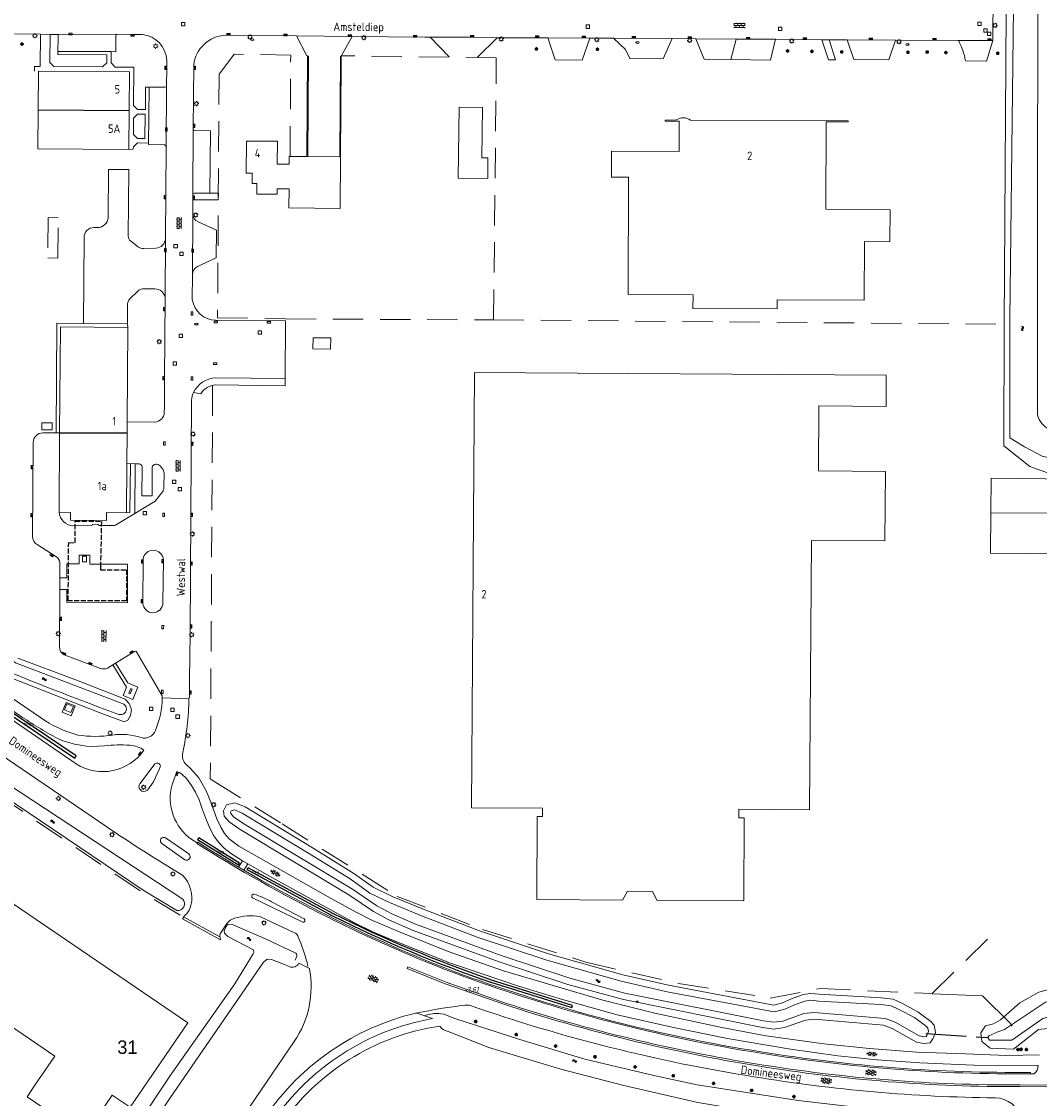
# Model space of a CAD drawing. Extents: x 168769 to 512904, y 516715 to 1559940.
# Tile 19 of 186: x 170660 to 170962, y 518051 to 518370. Entities that reach past the tile are written whole.
import ezdxf
from ezdxf.enums import TextEntityAlignment as Align

# ---------------------------------------------------------------- set-up
doc = ezdxf.new("R2010")
doc.units = 0
doc.header["$MEASUREMENT"] = 0
for name, pattern in [('ACAD_ISO02W100', [15, 12, -3]), ('DOT', [0.25, 0, -0.25]), ('LP', [14, 9, -5]), ('OVERBOUW', [2, 1.5, -0.5])]:
    doc.linetypes.add(name, pattern=pattern)
doc.layers.get('0').update_dxf_attribs({"linetype": 'CONTINUOUS'})
for name, color, linetype, lineweight in [('B01_HOOFDGEBOUW', 10, 'CONTINUOUS', 0), ('B02_bijgebouw', 12, 'CONTINUOUS', 0), ('B07_scheidingsmuur', 14, 'CONTINUOUS', 25), ('B51_Luifel', 7, 'OVERBOUW', 25), ('H01_HOOGTEPUNT', 7, 'CONTINUOUS', 18), ('Q21_LANTAARNPAAL', 7, 'CONTINUOUS', 18), ('Q23_kolk', 7, 'CONTINUOUS', 18), ('Q26_BOOM', 7, 'CONTINUOUS', 18), ('Q28_rioolput', 7, 'CONTINUOUS', 18), ('Q92_BRANDKRAAN', 7, 'CONTINUOUS', 0), ('Q96_STRAATKOLK', 7, 'CONTINUOUS', 0), ('Q97_TROTTOIRKOLK', 7, 'CONTINUOUS', 0), ('S01_symb_gesloten_verh', 7, 'CONTINUOUS', 0), ('S02_symb_open_verh', 7, 'CONTINUOUS', 13), ('T01_Muur', 10, 'CONTINUOUS', 0), ('T02_RASTER', 34, 'CONTINUOUS', 0), ('T03_HEK', 34, 'CONTINUOUS', 0), ('T09_INSTEEKSLOOT', 72, 'CONTINUOUS', 0), ('V00_kant_verharding', 252, 'CONTINUOUS', 0), ('V03_kant_tegel_verh', 254, 'CONTINUOUS', 13), ('V06_kant_onverhard', 254, 'CONTINUOUS', 13), ('V53_FUNCTIESCHEIDING', 7, 'DOT', 0), ('W00_KANT_WATER', 140, 'CONTINUOUS', 0)]:
    doc.layers.add(name, color=color, linetype=linetype, lineweight=lineweight)
for name, color, linetype in [('S04_Talud', 7, 'CONTINUOUS'), ('S05_Water', 132, 'CONTINUOUS'), ('T10_cultuurscheiding', 3, 'CONTINUOUS'), ('W51_DUIKER', 4, 'ACAD_ISO02W100'), ('Z02_Huisnummer', 253, 'CONTINUOUS'), ('Z05_Cultuuraand', 7, 'CONTINUOUS'), ('Z06_STRAATNAAM', 7, 'CONTINUOUS')]:
    doc.layers.add(name, color=color, linetype=linetype)
doc.styles.add('ISOCP', font='isocp.shx', dxfattribs={"height": 1.8})
doc.styles.get("Standard").update_dxf_attribs({"font": 'ISOB.SHX'})
doc.styles.add('STYLE-WORKING', font='WORKING.shx')

# ---------------------------------------------------------------- blocks, each defined once
blk = doc.blocks.new('Q21')
at = {"color": 0}
for points in [[(-1.5, 0), (-1, 0)], [(-1.06, 1.06), (-0.71, 0.71)], [(0, 1.5), (0, 1)], [(1.06, 1.06), (0.71, 0.71)], [(1.5, 0), (1, 0)], [(-1.06, -1.06), (-0.71, -0.71)], [(0, -1.5), (0, -1)], [(1.06, -1.06), (0.71, -0.71)]]:
    blk.add_lwpolyline(points, dxfattribs=at)
blk.add_circle((0, 0), 1, dxfattribs=at)
blk = doc.blocks.new('Q28')
at = {"color": 0}
blk.add_lwpolyline([(1, 1), (1, -1), (-1, -1), (-1, 1)], close=True, dxfattribs=at)
blk = doc.blocks.new('Q96')
for p, q in [((-1, 0.88), (1, 0.88)), ((-1, 0.75), (1, 0.75)), ((-1, 0.63), (1, 0.63)), ((-1, 0.5), (1, 0.5)), ((-1, 0.38), (1, 0.38)), ((-1, 0.25), (1, 0.25)), ((-1, 0.12), (1, 0.12))]:
    blk.add_line(p, q)
at = {"color": 0}
blk.add_lwpolyline([(1, 1), (1, 0), (-1, 0), (-1, 1), (1, 1)], dxfattribs=at)
blk = doc.blocks.new('Q97')
blk.add_hatch(color=256).paths.add_polyline_path([(-1, 1), (-1, 0), (1, 1)])
blk.add_line((1, 1), (-1, 0))
at = {"color": 0}
for points in [[(-1, 0), (-1, 1), (1, 1), (1, 0), (-1, 0)], [(0, 0.8), (0, 1)]]:
    blk.add_lwpolyline(points, dxfattribs=at)
blk = doc.blocks.new('Q92')
at = {"color": 0}
blk.add_ellipse((0, 0), major_axis=(-0.991, 0), ratio=0.499983, start_param=1.570796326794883, end_param=7.853981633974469, dxfattribs=at)
blk = doc.blocks.new('Q26')
at = {"color": 0}
for p, q in [((-1, 0), (1, 0)), ((-0.7, 0.7), (0.7, -0.7)), ((0.7, 0.7), (-0.7, -0.7)), ((0, 1), (0, -1))]:
    blk.add_line(p, q, dxfattribs=at)
blk = doc.blocks.new('S05')
at = {"color": 0}
for p, q in [((0.08, 0.3), (0.38, 0.59)), ((0.11, -0.19), (0.41, 0.09)), ((0.38, 0.59), (0.68, 0.71)), ((0.41, 0.09), (0.71, 0.21)), ((0.68, 0.71), (1.01, 0.62)), ((0.71, 0.21), (1.02, 0.12)), ((1.01, 0.62), (1.33, 0.37)), ((1.02, 0.12), (1.36, -0.12)), ((1.33, 0.37), (1.66, 0.13)), ((1.66, 0.13), (1.97, 0.04)), ((1.97, 0.04), (2.28, 0.16)), ((2.28, 0.16), (2.58, 0.44)), ((1.36, -0.12), (1.68, -0.37)), ((1.68, -0.37), (2, -0.46)), ((2, -0.46), (2.31, -0.33)), ((2.31, -0.33), (2.61, -0.05))]:
    blk.add_line(p, q, dxfattribs=at)
blk = doc.blocks.new('S016')
at = {"color": 0, "linetype": 'Continuous'}
for points in [[(0.01, -0.38), (2.65, 1.15)], [(2.65, -1.15), (0.01, 0.38)], [(5.07, -1.15), (1.09, 1.15)], [(1.09, -1.15), (5.07, 1.15)], [(6.16, -0.38), (3.51, 1.15)], [(3.51, -1.15), (6.16, 0.37)]]:
    blk.add_lwpolyline(points, dxfattribs=at)
blk = doc.blocks.new('S014')
at = {"color": 0}
for p, q in [((0, -0.75), (4.2, 1.67)), ((0, 0.65), (1.78, 1.67)), ((5.07, -1.52), (0, 1.4)), ((2.64, -1.52), (0, 0)), ((1.08, -1.52), (6.15, 1.4)), ((6.15, -0.75), (1.95, 1.67)), ((3.51, -1.52), (6.15, 0)), ((6.15, 0.65), (4.37, 1.67))]:
    blk.add_line(p, q, dxfattribs=at)
blk = doc.blocks.new('S024')
at = {"color": 0}
for p, q in [((0, 1.2), (6.7, 1.2)), ((0, 0), (6.7, 0)), ((0.2, 1.2), (0.2, 0)), ((1.25, 1.5), (1.25, 1.2)), ((1.25, 0), (1.25, -1.2)), ((2.3, 1.2), (2.3, 0)), ((3.35, 1.5), (3.35, 1.2)), ((3.35, 0), (3.35, -1.2)), ((4.4, 1.2), (4.4, 0)), ((5.45, 1.5), (5.45, 1.2)), ((5.45, 0), (5.45, -1.2)), ((6.5, 1.2), (6.5, 0)), ((0, -1.2), (6.7, -1.2)), ((0.2, -1.2), (0.2, -1.5)), ((2.3, -1.2), (2.3, -1.5)), ((4.4, -1.2), (4.4, -1.5)), ((6.5, -1.2), (6.5, -1.5))]:
    blk.add_line(p, q, dxfattribs=at)
blk = doc.blocks.new('Q93')
at = {"color": 0}
blk.add_lwpolyline([(0.99, -0.5), (-0.99, -0.5), (-0.99, 0.5), (0.99, 0.5), (0.99, -0.5)], dxfattribs=at)
blk = doc.blocks.new('Q23')
at = {"color": 0}
blk.add_lwpolyline([(0.99, -0.5), (-0.99, -0.5), (-0.99, 0.5), (0.99, 0.5), (0.99, -0.5)], dxfattribs=at)
blk = doc.blocks.new('S04')
at = {"color": 0}
for p, q in [((0, 0.5), (0.5, 0.5)), ((0, 0.25), (1, 0.25)), ((0, 0), (0.5, 0)), ((0, -0.25), (1, -0.25)), ((0, -0.5), (0.5, -0.5))]:
    blk.add_line(p, q, dxfattribs=at)

msp = doc.modelspace()

# ---------------------------------------------------------------- linework, layer by layer
at = {"layer": 'B01_HOOFDGEBOUW'}
for points in [[(170692.41, 518355.48), (170665.42, 518355.66), (170665.33, 518344.15)], [(170692.32, 518343.97), (170692.41, 518355.48)], [(170665.33, 518344.15), (170665.24, 518332.63), (170692.23, 518332.45), (170692.32, 518343.97)], [(170790.16, 518344.94), (170797.07, 518344.86), (170796.89, 518329.95), (170798.73, 518329.93), (170798.66, 518323.81), (170789.92, 518323.91), (170790.16, 518344.94)], [(170755, 518330.21), (170754.89, 518314.94), (170739.67, 518315.07), (170739.72, 518320.73), (170736.18, 518320.77), (170736.16, 518319.11), (170730.16, 518319.17), (170730.19, 518322.3), (170728.74, 518322.31), (170728.76, 518325.36), (170726.99, 518325.38), (170727.08, 518334.89)], [(170727.08, 518334.89), (170736.26, 518334.83), (170736.21, 518328.05), (170739.76, 518328.03), (170739.78, 518330.32), (170745.02, 518330.28)], [(170745.02, 518330.28), (170745.27, 518330.28)], [(170745.27, 518330.28), (170754.76, 518330.21)], [(170754.76, 518330.21), (170755, 518330.21)], [(170671.92, 518279.81), (170671.67, 518248.31)], [(170671.92, 518279.81), (170691.94, 518279.64)], [(170691.94, 518279.64), (170691.72, 518251.59)], [(170916.82, 518256.19), (170916.9, 518265.42), (170794.79, 518266.24), (170793.81, 518137.13), (170814.96, 518137), (170814.94, 518134.51), (170813.32, 518134.52), (170813.19, 518109.91), (170838.64, 518109.72), (170840.11, 518112.35), (170847.51, 518112.27), (170848.95, 518109.63), (170874.48, 518109.5), (170874.62, 518109.61), (170874.74, 518134.08), (170873.12, 518134.09), (170873.14, 518136.64), (170894.16, 518136.5), (170894.75, 518216.37), (170916.47, 518216.33), (170916.65, 518236.91), (170896.75, 518237.05), (170896.92, 518256.33), (170916.82, 518256.19)], [(170691.72, 518251.59), (170691.69, 518248.31)], [(170671.67, 518248.31), (170671.48, 518224.78)], [(170691.69, 518248.31), (170691.62, 518239.17)], [(170691.62, 518239.17), (170691.51, 518224.63)], [(170691.51, 518224.63), (170685.61, 518224.67), (170685.59, 518222.37), (170674.87, 518222.46), (170674.88, 518224.75), (170671.48, 518224.78)]]:
    msp.add_lwpolyline(points, dxfattribs=at)
msp.add_lwpolyline([(170905.61, 518340.61), (170899.08, 518340.64), (170898.96, 518314.66), (170918.04, 518314.55), (170917.98, 518305.04), (170910.43, 518305.09), (170910.35, 518287.66), (170884.52, 518287.77), (170884.52, 518285.17), (170859.55, 518285.28), (170859.57, 518289.3), (170840.32, 518289.38), (170840.47, 518324.2), (170835.37, 518324.22), (170835.4, 518331.87), (170855.46, 518331.79), (170855.5, 518340.82), (170851.34, 518340.83), (170851.34, 518341.15), (170854.56, 518341.16, -0.311883), (170858.81, 518341.14), (170905.61, 518340.93), (170905.61, 518340.61)], format="xyb", dxfattribs=at)
msp.add_lwpolyline([(170675.01, 518165.35), (170673.11, 518166.14), (170673.82, 518167.89), (170675.73, 518167.11)], close=True, dxfattribs=at)
at = {"layer": 'B01_HOOFDGEBOUW', "linetype": 'Continuous', "flags": 128}
msp.add_lwpolyline([(170640.11, 518120.66), (170709.71, 518073.28), (170692.58, 518048.23), (170687.28, 518051.83), (170679.07, 518039.76), (170662, 518051.38), (170664.31, 518054.77), (170670.22, 518063.45), (170664.92, 518067.05), (170633.33, 518088.56), (170625.84, 518099.71)], dxfattribs=at)
at = {"layer": 'B02_bijgebouw'}
for points in [[(170752.05, 518273.2), (170746.8, 518273.24), (170746.83, 518276.56), (170752.08, 518276.52), (170752.05, 518273.2)], [(170983.95, 518224.37), (170947.93, 518224.63), (170947.83, 518212.62), (170983.84, 518212.36), (170983.95, 518224.37)]]:
    msp.add_lwpolyline(points, close=True, dxfattribs=at)
msp.add_lwpolyline([(170692.18, 518171.09), (170692.77, 518172.51), (170693.18, 518172.33), (170692.6, 518170.92), (170692.18, 518171.09)], dxfattribs=at)
at = {"layer": 'B07_scheidingsmuur'}
for points in [[(170665.33, 518344.15), (170692.32, 518343.97)], [(170671.67, 518248.31), (170691.69, 518248.31)]]:
    msp.add_lwpolyline(points, dxfattribs=at)
at = {"layer": 'B51_Luifel'}
msp.add_lwpolyline([(170683.78, 518207.71), (170691.53, 518207.74), (170691.48, 518198.45), (170674.21, 518198.53), (170674.35, 518215.76), (170676.25, 518215.75), (170676.27, 518219.75), (170676.28, 518222.15), (170684.06, 518222.08), (170683.8, 518208.71)], close=True, dxfattribs=at)
at = {"layer": 'T01_Muur'}
for points in [[(170745.02, 518330.28), (170745.19, 518360.15), (170745.45, 518360.14), (170745.27, 518330.28)], [(170754.76, 518330.21), (170754.94, 518360.11), (170755.19, 518360.1), (170755, 518330.21)]]:
    msp.add_lwpolyline(points, dxfattribs=at)
at = {"layer": 'T02_RASTER'}
msp.add_lwpolyline([(170930.54, 518081.93), (170945.41, 518081.3), (170953.77, 518073.13), (170954.26, 518072.29)], dxfattribs=at)
at = {"layer": 'T03_HEK', "linetype": 'LP'}
for p, q in [((170737.69, 518132.29), (170771.77, 518110.82)), ((170771.77, 518110.82), (170797.1, 518100.98)), ((170797.1, 518100.98), (170827.79, 518091.27)), ((170930.5, 518081.98), (170948.58, 518099.77)), ((170827.79, 518091.27), (170855.23, 518084.99)), ((170855.23, 518084.99), (170882.47, 518080.65)), ((170882.47, 518080.65), (170897.31, 518083.45)), ((170897.31, 518083.45), (170930.5, 518081.98))]:
    msp.add_line(p, q, dxfattribs=at)
for points in [[(170723.5, 518360.83), (170718.98, 518354.79), (170718.52, 518282.48), (170738.72, 518282.13)], [(170740.06, 518330.36), (170740.21, 518360.42), (170723.48, 518360.68)], [(170800.42, 518281.87), (170801.2, 518359.56), (170755.22, 518360.24), (170755, 518330.21)], [(170668.27, 518312.19), (170668.18, 518300.22), (170671.13, 518300.2), (170671.23, 518312.17), (170668.27, 518312.19)], [(170738.72, 518282.13), (170800.42, 518281.87)], [(170800.42, 518281.87), (170949.91, 518280.56)], [(170717.05, 518262.42), (170716.37, 518145.72), (170717.66, 518144.79), (170737.69, 518132.29)], [(170666.38, 518251.29), (170666.37, 518249.26), (170669.44, 518249.23), (170669.45, 518251.26), (170666.38, 518251.29)], [(170707.45, 518105.25), (170695.51, 518112.46), (170631.85, 518155.45)]]:
    msp.add_lwpolyline(points, dxfattribs=at)
at = {"layer": 'T09_INSTEEKSLOOT'}
for points in [[(170952.78, 518420.07), (170951.83, 518280.51)], [(170951.73, 518244.5), (170951.83, 518280.51)], [(170946.32, 518072.42), (170948.74, 518072.95), (170950.79, 518074.19), (170956.51, 518079.25), (170962.18, 518082.39), (170968.6, 518084.13), (170975.78, 518084.86), (171038.04, 518083.73), (171040.07, 518084.45), (171040.93, 518085.59), (171041.06, 518123.43), (171040.55, 518126.12), (171033.75, 518135.18), (171031.34, 518139.92), (171030.28, 518145.62), (171028.86, 518172.86), (171028.76, 518230.24), (171027.95, 518233.16), (171026.6, 518234.66), (171025.16, 518235.25), (170965.28, 518236.27), (170959.47, 518238.39), (170951.73, 518244.5)], [(170653.79, 518176.97), (170683.4, 518165.33), (170690.82, 518162.63), (170691.85, 518163.08), (170692.65, 518164.43), (170693.01, 518166.29), (170692.29, 518167.99), (170691.14, 518169.3), (170676.19, 518175.12), (170659.31, 518181.45)], [(170708.17, 518110.02), (170634.1, 518158.6)], [(170632.06, 518156.09), (170696.43, 518112.64)], [(170888.74, 518080.43), (170886.1, 518079.22), (170883.58, 518078.56), (170852.28, 518084.46), (170838.75, 518087.57), (170816.74, 518093.81), (170796.18, 518100.58), (170779.8, 518106.87), (170770.34, 518110.82), (170764.69, 518113.53), (170758.98, 518117.64), (170746.89, 518125.14), (170726.69, 518137.34), (170723.66, 518138.56), (170721.2, 518137.93), (170720.32, 518136.19), (170720.49, 518134.6), (170721.93, 518132.88), (170725.26, 518130.69), (170757.42, 518111.28), (170764.77, 518106.31), (170769.37, 518103.81), (170776.5, 518100.69), (170802.04, 518091.39), (170822.42, 518084.65), (170838.9, 518080.17), (170880.15, 518071.92), (170883.59, 518071.44), (170886.74, 518071.88), (170892.91, 518074.08), (170895.57, 518074.38), (170916.11, 518072.62), (170918.68, 518071.64), (170925.89, 518067.57), (170927.92, 518067.14), (170929.91, 518067.4), (170930.72, 518068.58), (170931.46, 518070.46), (170931.15, 518072.55), (170930.15, 518073.67), (170926.31, 518076.55), (170921.54, 518079.08), (170918.92, 518080.29), (170915.42, 518080.72), (170897.02, 518081.75), (170894.43, 518082.03), (170892.29, 518081.7), (170888.74, 518080.43)], [(170696.43, 518112.64), (170706.46, 518106.65)], [(170741.75, 518093.92), (170732.96, 518098.07), (170722.64, 518102.57), (170721.43, 518102.42), (170720.89, 518101.62), (170720.45, 518100.53), (170720.58, 518099.87), (170721.54, 518098.91), (170729.18, 518094.93), (170729.24, 518094.12), (170729.09, 518093.79)], [(170742.02, 518093.09), (170741.5, 518091.86)], [(170785.62, 518075.91), (170784.79, 518076.01)], [(170956.21, 518043.14), (170956.21, 518044.13), (170955.95, 518045.01), (170954.97, 518046.07), (170954.15, 518046.4), (170952.96, 518046.06), (170951.97, 518044.94), (170949.61, 518044.91), (170922.65, 518046.85), (170907.01, 518048.39), (170890.77, 518050.26), (170860.79, 518054.92), (170847.95, 518057.71), (170827.47, 518062.55), (170808.18, 518068.36), (170788.95, 518074.58), (170785.62, 518075.91)], [(170946.32, 518072.42), (170944.95, 518070.37), (170945.2, 518067.74), (170947.73, 518065.73), (170954.65, 518065.45), (170962.1, 518071.29), (170966.75, 518071.77)]]:
    msp.add_lwpolyline(points, dxfattribs=at)
for points in [[(170706.46, 518106.65, 0.721448), (170708.17, 518110.02)], [(170742.02, 518093.09, 0.310909), (170741.75, 518093.92)], [(170784.79, 518076.01, 0.111792), (170779.8, 518075.4, 0.111792)]]:
    msp.add_lwpolyline(points, format="xyb", dxfattribs=at)
at = {"layer": 'T10_cultuurscheiding'}
for points in [[(170676.59, 518152.5), (170646.96, 518172.4), (170646.5, 518171.77), (170676.13, 518151.86), (170676.59, 518152.5)], [(170724.69, 518120.16), (170725.03, 518120.71), (170712.95, 518128.22), (170712.61, 518127.66), (170724.69, 518120.16)]]:
    msp.add_lwpolyline(points, dxfattribs=at)
msp.add_lwpolyline([(170823.66, 518077.84), (170823.86, 518078.45), (170799.83, 518085.96, -0.032205), (170752.95, 518105.61), (170727.62, 518119.3), (170727.24, 518118.77), (170727.81, 518118.46), (170752.65, 518105.03, 0.032218), (170799.63, 518085.34), (170823.03, 518078.03)], format="xyb", close=True, dxfattribs=at)
at = {"layer": 'T10_cultuurscheiding', "linetype": 'Continuous', "lineweight": 0, "flags": 128}
msp.add_lwpolyline([(170742.67, 518091), (170745.77, 518089.45)], dxfattribs=at)
at = {"layer": 'V00_kant_verharding'}
for points in [[(170948.56, 518364.72), (170949.23, 518462.57)], [(170592.66, 518367.24), (170607.68, 518367.14), (170626.83, 518366.99), (170658.12, 518366.7), (170666, 518366.59)], [(170664.16, 518355.63), (170664.16, 518357.08), (170665.88, 518357.06), (170666, 518366.59)], [(170666, 518366.59), (170668.86, 518366.55)], [(170671.2, 518366.5), (170671.18, 518360.56), (170685.62, 518360.47), (170685.62, 518358.07), (170684.4, 518356.89), (170669.9, 518357.01), (170668.76, 518358.24), (170668.86, 518366.55)], [(170668.86, 518366.55), (170671.2, 518366.5)], [(170671.2, 518366.5), (170688.76, 518366.59)], [(170688.29, 518366.14), (170688.29, 518361.43)], [(170696.2, 518366.52), (170693.31, 518366.55), (170688.76, 518366.59)], [(170720.83, 518366.31), (170741.94, 518366.09), (170758.4, 518365.93), (170779.99, 518365.71)], [(170741.94, 518366.09), (170744.99, 518360.15)], [(170758.4, 518365.93), (170755.19, 518360.1)], [(170779.99, 518365.71), (170781.59, 518365.69)], [(170781.59, 518365.69), (170794.07, 518365.75), (170801.48, 518365.5)], [(170781.59, 518365.69), (170787.21, 518359.91)], [(170795.68, 518359.85), (170801.48, 518365.5)], [(170801.48, 518365.5), (170816.45, 518365.58)], [(170818.64, 518358.96), (170816.45, 518365.58)], [(170816.45, 518365.58), (170828.94, 518365.47)], [(170828.94, 518365.47), (170826.65, 518358.89)], [(170835.96, 518365.39), (170828.94, 518365.47)], [(170835.96, 518365.39), (170839.5, 518362.12), (170840.85, 518359.38), (170850.75, 518359.33), (170853.36, 518365.29)], [(170853.36, 518365.29), (170835.96, 518365.39)], [(170853.36, 518365.29), (170860.37, 518365.24)], [(170860.37, 518365.24), (170862.85, 518359.24), (170870.75, 518359.07)], [(170872.4, 518365.16), (170860.37, 518365.24)], [(170870.75, 518359.07), (170872.4, 518365.16)], [(170884.05, 518365.11), (170882.55, 518358.91), (170870.75, 518359.07)], [(170872.4, 518365.16), (170884.05, 518365.11)], [(170897.83, 518364.98), (170884.05, 518365.11)], [(170897.83, 518364.98), (170899.73, 518359), (170901.85, 518359.04), (170899.95, 518364.97)], [(170899.95, 518364.97), (170897.83, 518364.98)], [(170899.95, 518364.97), (170905.3, 518364.93)], [(170905.3, 518364.93), (170907.26, 518359.11), (170917.66, 518359.01), (170919.6, 518364.87)], [(170919.6, 518364.87), (170905.3, 518364.93)], [(170919.6, 518364.87), (170938.3, 518364.74)], [(170948.56, 518364.72), (170938.3, 518364.74)], [(170671.17, 518361.52), (170686.95, 518361.44)], [(170697.11, 518344.24), (170694.78, 518344.26), (170693.62, 518345.49), (170693.68, 518356.8), (170688.14, 518356.86), (170686.95, 518358.09), (170686.95, 518361.44)], [(170686.95, 518361.44), (170688.29, 518361.43)], [(170703.38, 518351.33), (170703.42, 518356.65), (170703.42, 518358.84)], [(170744.99, 518360.15), (170745.19, 518360.15)], [(170818.64, 518358.96), (170826.65, 518358.89)], [(170711.32, 518338.49), (170711.46, 518357.48)], [(170697.16, 518350.91), (170697.11, 518344.24)], [(170698.26, 518350.9), (170697.16, 518350.91)], [(170702.78, 518333.75), (170698.07, 518333.84), (170698.26, 518350.9), (170702.9, 518350.86)], [(170703.38, 518351.33), (170703.26, 518333.29)], [(170697.06, 518342.89), (170696.99, 518335.68), (170694.72, 518335.67), (170693.56, 518336.89), (170693.58, 518341.75), (170694.78, 518342.93), (170697.06, 518342.89)], [(170711.32, 518338.49), (170711.15, 518319.01)], [(170711.16, 518317.48), (170718.74, 518317.43), (170718.75, 518319.42), (170716.26, 518319.44), (170716.41, 518337.98)], [(170711.76, 518338.02), (170716.41, 518337.98)], [(170692.23, 518332.45), (170693.51, 518332.5), (170693.55, 518333.16), (170694.72, 518334.34)], [(170694.72, 518334.34), (170698.08, 518334.31)], [(170703.26, 518333.29), (170703.1, 518305.97)], [(170711.15, 518319.01), (170711.17, 518318.21), (170711.16, 518317.48), (170711.15, 518313.38)], [(170716.26, 518319.44), (170711.6, 518319.47)], [(170711.15, 518313.38), (170711.05, 518295.29)], [(170711.15, 518313.38), (170711.15, 518313.38)], [(170712.74, 518310.97), (170718.2, 518308.52)], [(170718.12, 518300.25), (170718.2, 518308.52)], [(170703.1, 518305.97), (170702.96, 518288.39)], [(170696.58, 518303.04), (170700.19, 518303.13)], [(170718.12, 518300.25), (170712.56, 518297.69)], [(170711.05, 518295.29), (170711.02, 518287.81)], [(170702.96, 518288.39), (170702.77, 518264.49)], [(170670.62, 518248.32), (170670.88, 518280.87), (170678.76, 518280.81)], [(170678.76, 518280.81), (170691.82, 518280.69)], [(170691.94, 518279.64), (170691.82, 518280.69)], [(170738.59, 518264.44), (170738.64, 518281.53), (170717.95, 518281.77)], [(170702.77, 518264.49), (170702.75, 518256.06)], [(170717.99, 518264.68), (170738.59, 518264.44)], [(170738.57, 518262.31), (170738.59, 518264.44)], [(170711.36, 518260.3), (170713.51, 518259.94)], [(170738.57, 518262.31), (170717.92, 518262.56)], [(170710.16, 518169.97), (170710.21, 518175.17), (170710.37, 518188.94), (170710.7, 518241.44), (170710.82, 518258.04)], [(170702.75, 518256.06), (170702.72, 518254.32)], [(170670.62, 518248.32), (170671.67, 518248.31)], [(170692.68, 518239.21), (170692.54, 518224.66), (170691.51, 518224.63)], [(170692.68, 518239.21), (170691.62, 518239.17)], [(170694.06, 518239.19), (170692.68, 518239.21)], [(170694.06, 518239.19), (170693.96, 518224.41)], [(170702.11, 518237.73), (170701.45, 518238.52)], [(170702.62, 518232.16), (170702.65, 518236.36)], [(170983.84, 518212.36), (171027.86, 518211.89), (171027.95, 518233.93), (170947.99, 518234.9), (170947.93, 518224.63)], [(170700.02, 518228.04), (170702.14, 518230.87)], [(170693.96, 518224.41), (170700.02, 518228.04)], [(170671.7, 518201.87), (170673.78, 518201.85), (170673.77, 518198), (170691.77, 518197.92), (170691.81, 518209.37), (170680.58, 518209.42), (170680.59, 518212), (170677.49, 518212.01), (170677.47, 518209.46), (170673.82, 518209.45), (170673.8, 518205.34), (170671.7, 518205.34)], [(170678.45, 518210.05), (170678.43, 518211.75), (170679.67, 518211.75), (170679.68, 518210.05), (170678.45, 518210.05)], [(170702.32, 518197.92), (170702.44, 518210.7)], [(170671.7, 518205.34), (170671.7, 518201.87)], [(170688.26, 518180), (170691.91, 518174.12), (170694.88, 518172.93), (170693.36, 518169.2), (170690.49, 518170.42), (170691.5, 518172.88), (170687.48, 518179.53)], [(170688.26, 518180), (170687.48, 518179.53)], [(170702.09, 518169.73), (170702.09, 518170.3)], [(170702.09, 518169.73), (170710.04, 518169.41)], [(170710.04, 518169.41), (170710.16, 518169.97)], [(170700.45, 518150.36), (170700.83, 518150.31), (170701.12, 518150.23), (170701.37, 518149.92), (170701.55, 518149.58), (170701.52, 518149.23), (170701.19, 518148.48), (170699.56, 518144.75), (170697.74, 518142.34), (170697.18, 518142.04), (170696.57, 518141.94), (170696.04, 518142.07), (170695.61, 518142.39), (170695.36, 518142.75), (170695.23, 518143.07), (170695.2, 518143.48), (170695.29, 518143.8), (170695.46, 518144.22), (170697.89, 518147.5), (170699.88, 518150.09), (170700.45, 518150.36)], [(170962.38, 518063.84), (170952.58, 518063.64), (170940.47, 518064.05), (170925.96, 518064.54), (170911.95, 518065.65), (170898.34, 518067.06), (170881.26, 518069.48), (170868.12, 518071.89), (170848.24, 518076.2), (170832.79, 518080.01), (170803.37, 518088.76), (170786.92, 518094.49), (170773.18, 518099.95), (170764.53, 518103.66), (170759.47, 518106.2), (170751.32, 518110.69), (170724.85, 518125.72), (170721.95, 518127.87), (170720.55, 518129.43), (170719.48, 518131.38), (170718.29, 518133.8), (170716.54, 518138.74), (170715.17, 518142.14), (170712.99, 518145.99), (170710.48, 518148.79), (170709.24, 518149.92)], [(170707.89, 518147.11), (170709.29, 518145.8), (170710.82, 518143.7), (170712.01, 518141.73), (170713.02, 518139.43), (170713.87, 518137.12), (170715.03, 518133.88), (170716.22, 518131.04), (170717.41, 518128.79), (170718.66, 518127), (170720.48, 518125.13), (170722.65, 518123.47), (170725.93, 518121.39)], [(170725.93, 518121.39), (170724.74, 518119.47)], [(170725.93, 518121.39), (170727.51, 518120.45)], [(170726.32, 518118.55), (170727.51, 518120.45)], [(170727.51, 518120.45), (170734.58, 518116.4), (170749.33, 518108.27), (170759.34, 518102.82), (170764.73, 518100.21), (170770.73, 518097.68), (170778.91, 518094.43), (170787.59, 518091.02), (170798.17, 518087.43), (170807.79, 518084.19), (170820.82, 518080.19), (170837.02, 518075.68), (170853.73, 518071.86), (170869.82, 518068.67), (170888.53, 518065.49), (170902.49, 518063.54), (170914.15, 518062.35), (170926.83, 518061.43), (170942.85, 518060.77), (170961.99, 518060.67)], [(170708.37, 518104.76), (170719.23, 518098.76)], [(170786.06, 518084.87), (170774.74, 518089.44), (170774.93, 518089.9)], [(170786.29, 518085.34), (170774.93, 518089.9)], [(170786.06, 518084.87), (170803.77, 518078.7)], [(170786.29, 518085.34), (170803.98, 518079.16)], [(170959.75, 518058.15), (170959.68, 518058.59)], [(170960.71, 518058.15), (170959.75, 518058.15)], [(171254.33, 518054.07), (171052.34, 518054.15), (170998.87, 518054.18), (170956.57, 518054.37)], [(171254.42, 518054.6), (171052.36, 518054.67), (170998.9, 518054.69), (170956.6, 518054.89)]]:
    msp.add_lwpolyline(points, dxfattribs=at)
for points in [[(170708.37, 518104.76, 0.169088), (170710.63, 518108.16, 0.260448), (170708.07, 518117.15, -0.015404), (170685.38, 518131.62), (170642.71, 518160.61, 0.200683), (170635.83, 518161.61, 0.22717), (170629.87, 518156.69), (170623.39, 518161.31), (170624.68, 518163.19, 0.21678), (170625.81, 518167.2, 0.092664), (170622.56, 518174.23), (170601.45, 518188.47), (170520.34, 518243.59), (170472.63, 518275.87), (170458.39, 518285.57), (170410.34, 518318.26), (170393.21, 518329.94), (170299.94, 518393.34, 0.021845), (170276.69, 518407.39, -0.030174), (170262.54, 518415.65)], [(170688.76, 518366.59, 0.358099), (170688.29, 518366.14)], [(170703.42, 518358.84, 0.375243), (170696.2, 518366.52)], [(170720.83, 518366.31, 0.365396), (170711.46, 518357.48)], [(170938.3, 518364.74, -0.078199), (170940.41, 518358.73), (170946.64, 518358.66), (170948.56, 518364.72)], [(170702.9, 518350.86, 0.344649), (170703.38, 518351.33)], [(170711.32, 518338.49, 0.368521), (170711.76, 518338.02)], [(170703.26, 518333.29, 0.40811), (170702.78, 518333.75)], [(170696.58, 518303.04, -0.153422), (170695.08, 518303.46), (170692.66, 518305.26, -0.229836), (170692.01, 518306.65), (170692.15, 518326.49), (170686.13, 518326.51), (170686.02, 518312.23, -0.402239), (170682.93, 518309.25), (170681.94, 518309.24, 0.437745), (170678.92, 518306.15), (170678.76, 518280.81)], [(170711.6, 518319.47, 0.333366), (170711.15, 518319.01)], [(170711.15, 518313.38, 0.287074), (170712.74, 518310.97)], [(170700.19, 518303.13, 0.373043), (170703.1, 518305.97)], [(170712.56, 518297.69, 0.276627), (170711.05, 518295.29)], [(170691.82, 518280.69), (170691.84, 518286.58, -0.207879), (170692.43, 518288.01), (170694.88, 518290.39, -0.16312), (170696.28, 518291.07), (170699.91, 518291.07, -0.373615), (170702.96, 518288.39)], [(170711.02, 518287.81, 0.363611), (170717.95, 518281.77)], [(170717.99, 518264.68, 0.27059), (170711.36, 518260.3)], [(170711.36, 518260.3, 0.112703), (170710.82, 518258.04)], [(170713.51, 518259.94, -0.229033), (170717.92, 518262.56)], [(170702.72, 518254.32, -0.365578), (170699.93, 518251.49), (170691.72, 518251.59)], [(170671.7, 518205.34), (170671.72, 518209.83, 0.25399), (170670.55, 518211.65), (170664.96, 518215.18, -0.250491), (170663.61, 518217.6), (170663.79, 518245.5, -0.393792), (170666.67, 518248.35), (170670.62, 518248.32)], [(170699.11, 518238.13), (170699.11, 518229.69), (170696.08, 518229.67), (170696.13, 518238.21, 0.430527), (170695.19, 518239.16), (170694.06, 518239.19)], [(170701.45, 518238.52, 0.624205), (170699.11, 518238.13)], [(170702.65, 518236.36, 0.192961), (170702.11, 518237.73)], [(170702.14, 518230.87, 0.159806), (170702.62, 518232.16)], [(170671.48, 518224.78, 0.374772), (170675.61, 518220.78), (170681.02, 518220.87, 0.314135), (170681.42, 518221.23), (170683.14, 518221.19, 0.350024), (170683.52, 518220.85), (170687.24, 518220.81, 0.134009), (170688.53, 518221.14), (170693.96, 518224.41)], [(170702.44, 518210.7, 0.907004), (170696.44, 518210.86), (170696.37, 518197.84, 0.980001), (170702.32, 518197.92)], [(170687.48, 518179.53), (170685.89, 518178.56, -0.204985), (170683.8, 518178.42), (170673.04, 518182.52, -0.294858), (170671.59, 518184.87), (170671.7, 518201.87)], [(170702.09, 518170.3), (170694.5, 518183.35, 0.347148), (170693.92, 518183.48), (170688.26, 518180)], [(170644.89, 518178.34), (170650.1, 518174.67), (170665.97, 518163.88, 0.091409), (170677.07, 518158.67, 0.076863), (170687.3, 518158.67, -0.117739), (170695.83, 518157.91, 0.38548), (170700.07, 518160.01, 0.097753), (170702.09, 518169.73)], [(170710.04, 518169.41, -0.043631), (170708.22, 518153.46, 0.282005), (170709.24, 518149.92)], [(170707.89, 518147.11, 0.08754), (170706.42, 518147.83), (170705.03, 518143.97, 0.31569), (170710.84, 518127.7), (170712.48, 518126.7)], [(170712.48, 518126.7), (170712.37, 518126.53, 0.025861), (170750.87, 518104.82, 0.027281), (170790.81, 518087.31)], [(170790.99, 518087.67, -0.027631), (170751.07, 518105.19, -0.02653), (170712.64, 518126.9), (170712.48, 518126.7)], [(170741.34, 518100.04), (170731.09, 518104.86, 0.10671), (170723.59, 518104.32, 0.173776), (170721.24, 518102.76), (170719.31, 518099.72, 0.145793), (170719.23, 518098.76)], [(170741.34, 518100.04, -0.176487), (170742.3, 518099.12)], [(170745.34, 518090.04, 0.047765), (170742.3, 518099.12)], [(170879.64, 518064.28, -0.047568), (170790.81, 518087.31)], [(170879.82, 518064.69, -0.048681), (170790.99, 518087.67)], [(170777.63, 518076.17, -0.02056), (170792.02, 518078.55)], [(170792.02, 518078.55, -0.107705), (170793.47, 518078.43)], [(170877.63, 518057.3, -0.044479), (170793.47, 518078.43, -0.044821)], [(170878.66, 518060.54, -0.039295), (170803.77, 518078.7)], [(170878.72, 518061.07, -0.039923), (170803.98, 518079.16)], [(170959.75, 518058.15, -0.042418), (170879.64, 518064.28)], [(170959.68, 518058.59, -0.042459), (170879.82, 518064.69)], [(170956.57, 518054.37, -0.041586), (170878.66, 518060.54)], [(170956.6, 518054.89, -0.04208), (170878.72, 518061.07)], [(170961.99, 518060.67, -0.210105), (170960.71, 518058.15)], [(170949.19, 518051.05, -0.038585), (170877.63, 518057.3)], [(170956.97, 518044.69, 0.353384), (170949.19, 518051.05)]]:
    msp.add_lwpolyline(points, format="xyb", dxfattribs=at)
for points in [[(170696.68, 518154.15, 0.147436), (170692.52, 518155.64, 0.045773), (170684.94, 518155.49, -0.138008), (170671.03, 518157.7, -0.025359), (170659.97, 518164.38), (170646.93, 518173.29, 0.326753), (170645.72, 518173.12), (170644.95, 518171.83), (170676.55, 518150.1, 0.398053)], [(170709.96, 518123.39, -0.935388), (170708.85, 518121.68), (170701.99, 518126.46, -0.966942), (170703.12, 518128.17)], [(170728.66, 518110.97), (170728.78, 518111.24, -0.357337), (170729.38, 518111.47, -0.042595), (170734.5, 518109.23), (170744.23, 518104.1, -0.869939), (170743.78, 518103.16), (170728.88, 518110.34, -0.390325)]]:
    msp.add_lwpolyline(points, format="xyb", close=True, dxfattribs=at)
at = {"layer": 'V00_kant_verharding', "linetype": 'Continuous', "lineweight": 0, "flags": 128}
msp.add_lwpolyline([(170708.48, 518104.63), (170708.1, 518104.15), (170719.41, 518097.9), (170719.25, 518098.73)], dxfattribs=at)
at = {"layer": 'V03_kant_tegel_verh'}
msp.add_lwpolyline([(170675.08, 518164.4), (170676.23, 518167.3), (170673.57, 518168.35), (170672.41, 518165.45), (170675.08, 518164.4)], dxfattribs=at)
at = {"layer": 'V06_kant_onverhard', "linetype": 'Continuous', "lineweight": 0, "flags": 128}
for points in [[(170745.77, 518089.45, -0.198779), (170741.26, 518067.74), (170724.83, 518043.59, 0.301357), (170723.76, 517954.64), (170967.38, 517577.42), (170967.97, 517576.51), (170968.56, 517575.6), (171136.48, 517314.35), (171136.51, 517314.31), (171136.53, 517314.27), (171386.49, 516925.48), (171387.03, 516924.64), (171387.57, 516923.81), (171469.27, 516797.28)], [(170718.91, 517979.02, -0.217721), (170729.38, 518040.49), (170732.7, 518045.39, -0.187703), (170777.52, 518076.21), (170777.63, 518076.17)]]:
    msp.add_lwpolyline(points, format="xyb", dxfattribs=at)
at = {"layer": 'V53_FUNCTIESCHEIDING', "linetype": 'Continuous', "lineweight": 0, "flags": 128}
msp.add_lwpolyline([(170777.63, 518076.17), (170782.28, 518074.53)], dxfattribs=at)
at = {"layer": 'W00_KANT_WATER'}
for points in [[(170955.74, 518467.04), (170953.51, 518282.2)], [(170961.74, 518282.74), (170961.9, 518408.93)], [(170953.56, 518246.85), (170953.51, 518282.2)], [(170961.74, 518282.74), (170961.76, 518263.7)], [(170953.56, 518246.85), (170957.89, 518244.22), (170963.14, 518241.44), (170966.97, 518240.51), (171025.7, 518239.09), (171029.6, 518237.54), (171031.57, 518234.93), (171032.22, 518231.9), (171034.49, 518139.71), (171035.67, 518137.03), (171037.37, 518134.41), (171042.59, 518128.2), (171043.61, 518126.57), (171044.09, 518124.29), (171043.53, 518086.12), (171041.68, 518081.79), (171038.85, 518080.67), (170976.77, 518080.95), (170967.34, 518080.24), (170964.17, 518079.41), (170951.94, 518071.31), (170949.96, 518070.62)], [(170889.49, 518078.58), (170886.78, 518077.33), (170883.65, 518076.51), (170851.87, 518082.5), (170838.26, 518085.63), (170816.15, 518091.89), (170795.51, 518098.69), (170779.06, 518105.01), (170769.52, 518109), (170763.67, 518111.8), (170757.87, 518115.97), (170745.84, 518123.43), (170725.79, 518135.54), (170723.52, 518136.46), (170722.57, 518136.22), (170722.37, 518135.82), (170722.42, 518135.42), (170723.28, 518134.39), (170726.33, 518132.38), (170758.5, 518112.97), (170765.81, 518108.02), (170770.25, 518105.61), (170777.24, 518102.55), (170802.69, 518093.28), (170822.99, 518086.57), (170839.35, 518082.11), (170880.49, 518073.9), (170883.59, 518073.46), (170886.26, 518073.83), (170892.46, 518076.04), (170895.54, 518076.38), (170916.56, 518074.59), (170919.54, 518073.45), (170926.61, 518069.46), (170928, 518069.17), (170928.76, 518069.27), (170928.94, 518069.52), (170929.4, 518070.7), (170929.26, 518071.67), (170928.79, 518072.2), (170925.23, 518074.86), (170920.65, 518077.29), (170918.37, 518078.35), (170915.24, 518078.73), (170896.85, 518079.76), (170894.48, 518080.01), (170892.78, 518079.75), (170889.49, 518078.58)], [(171092.68, 518132.94), (171092.2, 518131.76), (171051.26, 518131.23), (171049.67, 518128.73), (171049.38, 518126.25), (171049.55, 518090.78), (171048.51, 518083.66), (171045.06, 518078.56), (171039.63, 518075.49), (171031.96, 518074.81), (170996.68, 518075.49), (170966.95, 518075.46), (170963.33, 518074.54), (170954.11, 518068.14), (170947.57, 518068.17), (170947.06, 518068.93)], [(170947.06, 518068.93), (170947.35, 518069.46), (170949.96, 518070.62)]]:
    msp.add_lwpolyline(points, dxfattribs=at)
for points in [[(170656.26, 518357.4), (170656.94, 518182.71), (170657.07, 518181.28), (170658.57, 518180.12), (170690.25, 518168.04, -1.033804), (170689.2, 518164.82, -0.010546), (170655.14, 518178.05), (170654.44, 518187.8), (170654.38, 518357.35)], [(170961.76, 518263.7), (170961.77, 518253.65, 0.211904), (170965.25, 518249.37, 0.211904)]]:
    msp.add_lwpolyline(points, format="xyb", dxfattribs=at)
at = {"layer": 'W00_KANT_WATER', "linetype": 'Continuous', "lineweight": 0, "flags": 128}
msp.add_lwpolyline([(170678.11, 518019.33), (170695.21, 518043.59), (170704.57, 518057.76), (170723.63, 518084.86), (170729.09, 518093.79), (170729.09, 518093.79)], dxfattribs=at)
for points in [[(170742.67, 518091, -0.393639), (170739.72, 518089.98), (170737.84, 518090.82), (170734.52, 518092.1), (170733.23, 518092.17), (170732.1, 518091.28), (170704.44, 518051.08), (170681.53, 518016.93), (170680.78, 518014.91)], [(170721.36, 517979.93, -0.216811), (170731.52, 518039.03), (170734.85, 518043.92, -0.202936), (170782.28, 518074.53)], [(170784.46, 518072.34, 0.209533), (170736.92, 518042.52), (170733.59, 518037.63, 0.2168), (170723.78, 517980.57), (170721.36, 517979.93)], [(170951.72, 518040.48), (170944, 518040.67), (170916.64, 518041.75), (170889.4, 518044.93), (170860.99, 518049.66), (170839.07, 518054.67), (170820.32, 518059.57), (170799.01, 518065.95), (170787.73, 518070.41), (170785.85, 518071.08, -0.203001), (170784.46, 518072.34)]]:
    msp.add_lwpolyline(points, format="xyb", dxfattribs=at)
at = {"layer": 'W51_DUIKER'}
msp.add_lwpolyline([(170928.63, 518070.12), (170947.06, 518068.93)], dxfattribs=at)

# ---------------------------------------------------------------- block references
at = {"layer": 'Q21_LANTAARNPAAL', "xscale": 0.5, "yscale": 0.5}
for p in [(170949.17, 518369.22), (170664.31, 518366.17), (170728.15, 518365.76), (170761.9, 518365.57), (170802.67, 518365.21), (170831.02, 518364.96), (170858.57, 518364.77), (170888.85, 518364.61), (170920.69, 518364.37), (170700.12, 518363.06), (170712.25, 518346.03), (170712.03, 518312.98), (170701.21, 518275.42), (170711.27, 518247.96), (170711.05, 518218.35), (170671.25, 518188.76), (170710.83, 518188.44), (170686.67, 518159.24), (170709.7, 518158.53), (170696.59, 518143.19), (170671.32, 518139.86), (170717.39, 518138.02), (170687.22, 518129.13), (170705.25, 518117.46), (170732.28, 518102.95)]:
    msp.add_blockref('Q21', p, dxfattribs=at)
at = {"layer": 'Q23_kolk'}
for name, p, xscale, yscale, rotation in [('Q23', (170674.87, 518366.66), 0.5, 0.5, 359.6553678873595), ('Q93', (170703.32, 518338.33), 0.5, 0.5, 269.4652169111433), ('Q93', (170703.04, 518302.49), 0.5, 0.5, 269.6438904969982), ('Q93', (170711.14, 518302.39), 0.5, 0.5, 268.8950259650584), ('Q93', (170710.95, 518283.71), 0.5, 0.5, 270.1968097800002), ('Q93', (170717.97, 518281.26), 0.5, 0.5, 358.9120514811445), ('Q93', (170733.77, 518281.09), 0.4999999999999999, 0.4999999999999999, 179.5330971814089), ('Q93', (170717.85, 518268.83), 0.5, 0.5, 359.1131864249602), ('Q93', (170710.92, 518264.46), 0.5, 0.5, 270.1968097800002), ('Q93', (170702.7, 518245.2), 0.5, 0.5, 270.1968097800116), ('Q93', (170702.57, 518223.99), 0.5, 0.5, 270.3263671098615), ('Q93', (170702.28, 518190.73), 0.5, 0.5, 89.66255638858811), ('Q93', (170702.14, 518171.52), 0.4999999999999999, 0.4999999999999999, 269.0770980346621)]:
    msp.add_blockref(name, p, dxfattribs=dict(at, xscale=xscale, yscale=yscale, rotation=rotation))
at = {"layer": 'Q26_BOOM', "xscale": 0.5, "yscale": 0.5}
for p in [(170660.5, 518363.67), (170813.11, 518362.23), (170831.22, 518362.16), (170887.61, 518361.64), (170894.85, 518361.53), (170903.71, 518361.34), (170923.33, 518361.25), (170929.03, 518361.32), (170934.6, 518361.15), (170949.96, 518360.97), (170795.09, 518073.69), (170807.12, 518069.79), (170818.78, 518066.39), (170955.95, 518065.37), (170956.88, 518065.43), (170958.49, 518065.35), (170830.49, 518063.2), (170842.37, 518060.21), (170853.7, 518057.6), (170865.66, 518055.3), (170876.97, 518053.24), (170889.5, 518051.39)]:
    msp.add_blockref('Q26', p, dxfattribs=at)
at = {"layer": 'Q28_rioolput', "xscale": 0.5, "yscale": 0.5}
for p in [(170708.28, 518369.59), (170828.38, 518368.85), (170885.41, 518368.17), (170944.59, 518369.7), (170946.37, 518367.68), (170947.46, 518366.71), (170706.09, 518303.7), (170707.82, 518301.42), (170707.58, 518277.11), (170731.08, 518278.08), (170705.88, 518268.93), (170705.61, 518233.84), (170707.33, 518231.6), (170696.92, 518224.54), (170698.78, 518166.44), (170705.12, 518166.17), (170706.68, 518164.13)]:
    msp.add_blockref('Q28', p, dxfattribs=at)
at = {"layer": 'Q92_BRANDKRAAN', "xscale": 0.5, "yscale": 0.5}
for p in [(170728.83, 518364.98), (170843.12, 518364.14), (170923.15, 518363.55), (170712.22, 518280.59)]:
    msp.add_blockref('Q92', p, dxfattribs=at)
at = {"layer": 'Q96_STRAATKOLK'}
for p, xscale, yscale, rotation in [((170721.78, 518366.33), 0.5, 0.5, 359.3107607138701), ((170738.64, 518366.13), 0.4999999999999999, 0.4999999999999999, 359.4399838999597), ((170777.12, 518365.74), 0.5, 0.5, 359.6122901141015), ((170794.02, 518365.75), 0.5, 0.5, 359.6122901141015), ((170813.36, 518365.61), 0.5, 0.5, 359.6122901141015), ((170827.21, 518365.51), 0.4999999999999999, 0.4999999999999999, 359.6122901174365), ((170841.97, 518365.4), 0.5, 0.5, 359.6122901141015), ((170858.58, 518365.29), 0.5, 0.5, 359.6553678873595), ((170875.89, 518365.18), 0.5, 0.5, 359.6553678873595), ((170892.74, 518365.08), 0.4999999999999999, 0.4999999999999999, 359.6122901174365), ((170912.28, 518364.96), 0.4999999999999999, 0.4999999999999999, 359.6984460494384), ((170931.17, 518364.86), 0.5, 0.5, 359.6553678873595), ((170947.53, 518364.73), 0.5, 0.5, 0.7448031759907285), ((170696.45, 518210.14), 0.4999999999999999, 0.4999999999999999, 90.3877098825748), ((170696.33, 518198.42), 0.4999999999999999, 0.4999999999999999, 89.48305962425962), ((170671.69, 518193.16), 0.4999999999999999, 0.4999999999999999, 269.3107607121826), ((170672.88, 518182.59), 0.5, 0.5, 339.0707633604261), ((170693.13, 518183.01), 0.5, 0.5, 30.84556014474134), ((170680.68, 518179.61), 0.5, 0.5, 339.2069049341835)]:
    msp.add_blockref('Q96', p, dxfattribs=dict(at, xscale=xscale, yscale=yscale, rotation=rotation))
at = {"layer": 'Q96_STRAATKOLK', "xscale": 0.5, "yscale": 0.5}
msp.add_blockref('Q96', (170757.78, 518365.93), dxfattribs=at)
at = {"layer": 'Q97_TROTTOIRKOLK'}
for p, xscale, yscale, rotation in [((170693.31, 518366.55), 0.4999999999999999, 0.4999999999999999, 179.5348041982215), ((170703.42, 518356.65), 0.5, 0.5, 89.92154850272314), ((170711.46, 518356.62), 0.5, 0.5, 269.6617985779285), ((170711.3, 518339.42), 0.4999999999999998, 0.4999999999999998, 270.6905064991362), ((170703.17, 518318.27), 0.5, 0.5, 89.51558850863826), ((170711.17, 518318.21), 0.5, 0.5, 269.6263548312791), ((170702.94, 518285), 0.5, 0.5, 89.57697328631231), ((170702.78, 518264.58), 0.4999999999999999, 0.4999999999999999, 89.66178748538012), ((170710.73, 518245.05), 0.5, 0.5, 269.9366221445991), ((170663.74, 518238.14), 0.4999999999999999, 0.4999999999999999, 89.74152455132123), ((170710.59, 518224), 0.5, 0.5, 269.7413870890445), ((170663.65, 518223.88), 0.4999999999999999, 0.4999999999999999, 89.61229011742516), ((170669.41, 518212.29), 0.5, 0.5, 147.0266896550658), ((170702.44, 518210.26), 0.5, 0.5, 90.28321607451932), ((170710.5, 518209.6), 0.4999999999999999, 0.4999999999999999, 269.6420492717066), ((170710.38, 518190.85), 0.4999999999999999, 0.4999999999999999, 269.6420492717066), ((170710.17, 518171.32), 0.5, 0.5, 269.3845330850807), ((170695.76, 518152.97), 0.4999999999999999, 0.4999999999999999, 50.00140314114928), ((170706.2, 518147.21), 0.4999999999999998, 0.4999999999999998, 250.311395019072)]:
    msp.add_blockref('Q97', p, dxfattribs=dict(at, xscale=xscale, yscale=yscale, rotation=rotation))
at = {"layer": 'S01_symb_gesloten_verh'}
for name, p, xscale, yscale, rotation in [('S016', (170737, 518116.94), 0.4999999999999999, 0.4999999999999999, 150.4055507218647), ('S014', (170766.17, 518085.85), 0.4999999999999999, 0.4999999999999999, 156.5897085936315), ('S016', (170911.1, 518064.2), 0.5, 0.5, 354.0879631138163), ('S014', (170913.89, 518058.43), 0.4999999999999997, 0.4999999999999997, 173.6751167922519), ('S014', (170897.56, 518056.25), 0.5, 0.5, 351.9465737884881)]:
    msp.add_blockref(name, p, dxfattribs=dict(at, xscale=xscale, yscale=yscale, rotation=rotation))
at = {"layer": 'S02_symb_open_verh'}
for p, xscale, yscale, rotation in [((170871.69, 518369.22), 0.5, 0.5, 359.6527571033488), ((170707.11, 518308.9), 0.5, 0.5, 89.5659493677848), ((170706.79, 518236.83), 0.4999999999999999, 0.4999999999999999, 89.47046317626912), ((170684.79, 518186.39), 0.4999999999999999, 0.4999999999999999, 89.47046317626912)]:
    msp.add_blockref('S024', p, dxfattribs=dict(at, xscale=xscale, yscale=yscale, rotation=rotation))
at = {"layer": 'S04_Talud', "xscale": 0.4999999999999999, "yscale": 0.4999999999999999, "zscale": 1.999999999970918, "rotation": 78.70101799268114}
msp.add_blockref('S04', (170843.01, 518079.34), dxfattribs=at)
at = {"layer": 'S05_Water'}
for p, xscale, yscale, rotation in [((170957.45, 518278.63), 0.4999999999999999, 0.4999999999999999, 93.78485072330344), ((170666.48, 518175.39), 0.5, 0.5, 343.1416012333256), ((170668.94, 518133.19), 0.5, 0.5, 336.964401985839), ((170727.26, 518098.43), 0.5, 0.5, 334.1695793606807), ((170832, 518085.51), 0.5, 0.5, 159.6742096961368), ((170823.8, 518062.04), 0.5, 0.5, 350.5596590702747)]:
    msp.add_blockref('S05', p, dxfattribs=dict(at, xscale=xscale, yscale=yscale, rotation=rotation))

# ---------------------------------------------------------------- texts
at = {"layer": 'H01_HOOGTEPUNT', "oblique": 15, "width": 0.7125}
msp.add_text('-3.61', height=1.6, dxfattribs=at).set_placement((170793.93, 518082.31), align=Align.CENTER)
at = {"layer": 'Z02_Huisnummer', "style": 'ISOCP'}
for s, p in [('5', (170687.98, 518349.02)), ('5A', (170686.02, 518337.35)), ('4', (170729.55, 518330.06)), ('2', (170875.62, 518329.28)), ('1', (170687.33, 518250.57)), ('2', (170796.8, 518199.2))]:
    msp.add_text(s, height=2.5, dxfattribs=at).set_placement(p)
msp.add_text('1a', height=2.5, rotation=359.4754, dxfattribs=at).set_placement((170682.96, 518231.33))
at = {"layer": 'Z02_Huisnummer', "linetype": 'Continuous', "lineweight": 0, "style": 'STYLE-WORKING'}
msp.add_text('31', height=4, rotation=0, dxfattribs=at).set_placement((170688.79, 518066.07), align=Align.MIDDLE_LEFT)
at = {"layer": 'Z05_Cultuuraand'}
for p in [(170661.14, 518161.52), (170718.48, 518123.61), (170728.83, 518117.52)]:
    msp.add_text('heg', height=0.9, dxfattribs=at).set_placement(p)
at = {"layer": 'Z06_STRAATNAAM', "style": 'ISOCP'}
for s, rotation, p in [('Amsteldiep', 359.6554, (170752.88, 518367.59)), ('Westwal', 89.5372, (170708.83, 518199.83)), ('Domineesweg', 325.7186, (170656.36, 518156.38)), ('Domineesweg', 353.1015, (170873.62, 518058.2))]:
    msp.add_text(s, height=2.5, rotation=rotation, dxfattribs=at).set_placement(p)

doc.saveas('drawing.dxf')
